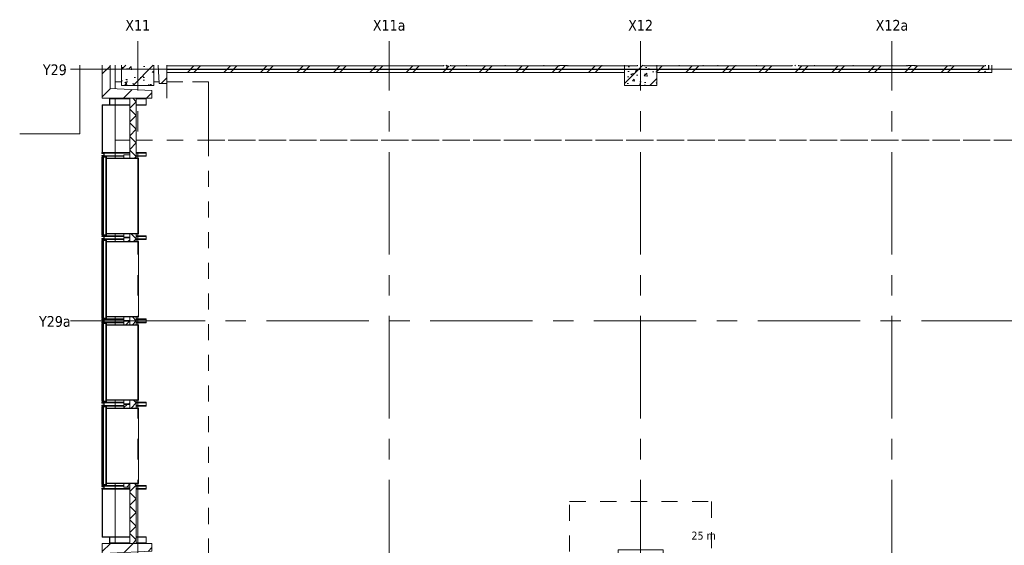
# Model space of a CAD drawing. Header units: millimetres. Extents: x 83969 to 141394, y 139608 to 176267.
# Tile 10 of 40: x 83969 to 99242, y 168122 to 176267. Entities that reach past the tile are written whole.
import ezdxf

# ---------------------------------------------------------------- set-up
doc = ezdxf.new("R2010")
doc.units = ezdxf.units.MM
doc.header["$LTSCALE"] = 50
doc.linetypes.add('B0401', pattern=[9.5, 5, -1.5, -3])
doc.linetypes.add('CENTER', pattern=[50.8, 31.75, -6.35, 6.35, -6.35])
for name, color, linetype, lineweight in [('AA$1A---_ARCEER', 1, 'Continuous', 18), ('AL$1A---_ROOM', 1, 'Continuous', 9), ('AL$7A---_STRAMIEN', 8, 'CENTER', 9), ('AL21----_BUITENWAND', 7, 'Continuous', 9), ('AL21----_BUITENWANDAFW', 4, 'Continuous', 9), ('AL22----_BINNENWAND', 7, 'Continuous', 9), ('AL23----_VLOEREN', 2, 'Continuous', 9), ('AL28----_KOLOMKOP_BETONBAND', 2, 'B0401', 9), ('AL28----_KONSTRUKTIES', 4, 'Continuous', 9), ('AL31----_BUITENKOZIJN', 14, 'Continuous', 9), ('AL32----_BINNENKOZIJN', 3, 'Continuous', 9), ('AL35----_PLAFONDS', 16, 'Continuous', 9), ('AL67----_BSH', 5, 'Continuous', 9), ('AL72----_INRGEBRUIKSR', 6, 'Continuous', 9), ('AL74----_INRSANITAIR', 6, 'Continuous', 13)]:
    doc.layers.add(name, color=color, linetype=linetype, lineweight=lineweight)
doc.layers.add('AL68----_BRAND_60 MIN', color=92, linetype='BR60')
doc.styles.add('Tahoma_2', font='tahoma.ttf', dxfattribs={"height": 125})
doc.styles.add('Tahoma_3', font='tahoma.ttf', dxfattribs={"height": 166.628086})
doc.linetypes.add('BR60', pattern='A,15,-1,["60",Standard,S=2.5,R=0,X=0,Y=-1.25],-4', length=20)
pattern_1 = [(50, (154885.57, 120319.74), (364.3679, -31.8783), [38.1, -419.1]), (355, (154885.57, 120319.74), (-70.4859, 382.1133), [30.48, -335.28]), (100.451, (154915.94, 120317.1), (293.885, 350.2334), [32.38, -356.18]), (46.184, (154885.57, 120421.34), (542.1585, -84.0858), [57.15, -628.65]), (96.636, (154930.75, 120414.33), (474.805, 494.8554), [48.57, -534.27]), (351.184, (154885.6, 120421.34), (474.8102, 494.85), [45.72, -502.92]), (21, (154936.37, 120395.94), (303.2285, -204.5305), [38.1, -419.1]), (326, (154936.37, 120395.94), (123.6039, 368.376), [30.48, -335.28]), (71.451, (154961.64, 120378.9), (426.8341, 163.8427), [32.38, -356.18]), (37.5, (154885.57, 120319.74), (6.17665, 169.11015), [1.676, -329.54, 1.676, -338.684, -336.55]), (37.5, (154885.57, 120319.74), (6.17665, 169.11015), [-671.576, 1.676, -334.874]), (7.5, (154885.57, 120319.74), (133.63888, 200.3615), [1.676, -192.38, 1.676, -321.92, -128.27]), (7.5, (154885.57, 120319.74), (133.63888, 200.3615), [-517.652, 1.676, -126.594]), (327.5, (154772.29, 120319.74), (271.18182, -11.45836), [1.676, -125.324, 1.676, -394.564, -525.78]), (327.5, (154772.29, 120319.74), (271.18182, -11.45836), [-523.24, 1.676, -524.104]), (317.5, (154721.5, 120319.74), (296.2585, 50.85285), [1.676, -163.424, 1.676, -261.468, -373.38]), (317.5, (154721.5, 120319.74), (296.2585, 50.85285), [-428.244, 1.676, -371.704]), (45, (154885.57, 120319.74), (211.036, -211.036), [])]
pattern_2 = [(225, (-69085.57, 55345.26), (176.7767, -176.7767), [])]

# ---------------------------------------------------------------- blocks, each defined once
blk = doc.blocks.new('28_LUMC_MOD_kolom beton vierkant_met kolomkop - 700_700 met kolomkop-7985843-bwd N-01')
at = {"layer": 'AL28----_KOLOMKOP_BETONBAND'}
for p, q in [((-1100, 1100), (1100, 1100)), ((-1100, -1100), (-1100, 1100)), ((1100, 1100), (1100, -1100)), ((1100, -1100), (-1100, -1100))]:
    blk.add_line(p, q, dxfattribs=at)
at = {"layer": 'AL28----_KONSTRUKTIES'}
for p, q in [((-350, 350), (350, 350)), ((-350, -350), (-350, 350)), ((350, 350), (350, -350)), ((350, -350), (-350, -350))]:
    blk.add_line(p, q, dxfattribs=at)
blk = doc.blocks.new('LUMC_constructie_2018_rvt-1-bwd N-01')
at = {"layer": 'AA$1A---_ARCEER'}
h = blk.add_hatch(dxfattribs=at)
h.set_pattern_fill('FP_250', color=256, style=0, pattern_type=2)
h.set_pattern_definition(pattern_1)
h.paths.add_polyline_path([(85550, 175250), (86050, 175250), (86050, 175563), (85550, 175563)], flags=0)
h = blk.add_hatch(dxfattribs=at)
h.set_pattern_fill('FP_250', color=256, style=0, pattern_type=2)
h.set_pattern_definition(pattern_1)
h.paths.add_polyline_path([(93350, 175250), (93850, 175250), (93850, 175563), (93350, 175563)], flags=0)
at = {"layer": 'AL23----_VLOEREN'}
for p, q in [((85450, 175563), (85450, 175196)), ((85450, 175050), (85450, 174119)), ((85450, 172951), (85450, 172829)), ((85450, 171661), (85450, 171539)), ((85450, 170371), (85450, 170249)), ((85450, 169081), (85450, 168150))]:
    blk.add_line(p, q, dxfattribs=at)
at = {"layer": 'AL28----_KOLOMKOP_BETONBAND'}
for p, q in [((85450, 175563), (85450, 175303)), ((85450, 175303), (85550, 175303)), ((85550, 175303), (85450, 175303)), ((85450, 175303), (85450, 175196)), ((85450, 175303), (85450, 175196)), ((86050, 175303), (86129, 175303)), ((86129, 175303), (86050, 175303)), ((86250, 175303), (86900, 175303)), ((86900, 175303), (86250, 175303)), ((86900, 158475), (86900, 175303)), ((86900, 174400), (86900, 175303)), ((85450, 175050), (85450, 174400)), ((85450, 175050), (85450, 174400)), ((85450, 174400), (85450, 174119)), ((85450, 174400), (85678, 174400)), ((85450, 174400), (85456, 174400)), ((85456, 174400), (85678, 174400)), ((85778, 174400), (101000, 174400)), ((85778, 174400), (86900, 174400)), ((86900, 158475), (86900, 174400)), ((86900, 174400), (101000, 174400)), ((85450, 172951), (85450, 172829)), ((85450, 171661), (85450, 171539)), ((85450, 170371), (85450, 170249)), ((85450, 169081), (85450, 168150))]:
    blk.add_line(p, q, dxfattribs=at)
at = {"layer": 'AL28----_KONSTRUKTIES'}
for p, q in [((85550, 175563), (85550, 175250)), ((86050, 175250), (86050, 175563)), ((93350, 175563), (93350, 175250)), ((93850, 175250), (93850, 175563)), ((85550, 175250), (86050, 175250)), ((93350, 175250), (93850, 175250))]:
    blk.add_line(p, q, dxfattribs=at)
at = {"rotation": 89.9999999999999}
blk.add_blockref('28_LUMC_MOD_kolom beton vierkant_met kolomkop - 700_700 met kolomkop-7985843-bwd N-01', (93600, 167700), dxfattribs=at)
blk = doc.blocks.new('21_LUMC_MOD_prefab_gevelbekleding_kolom - kolom-V25-bwd N-01')
at = {"layer": 'AL21----_BUITENWANDAFW'}
h = blk.add_hatch(dxfattribs=at)
h.set_pattern_fill('FP_267', color=256, style=0, pattern_type=2)
h.set_pattern_definition([(135, (47380.26, 69250.57), (-176.7767, -176.7767), [])])
h.paths.add_polyline_path([(450, -385), (450, 385), (330, 385), (300, -265), (-300, -265), (-330, 385), (-450, 385), (-450, -385)], flags=0)
for p, q in [((-330, 385), (-450, 385)), ((-450, 385), (-450, -385)), ((-300, -265), (-330, 385)), ((330, 385), (300, -265)), ((450, 385), (330, 385)), ((450, -385), (450, 385)), ((300, -265), (-300, -265)), ((-450, -385), (450, -385))]:
    blk.add_line(p, q, dxfattribs=at)
blk = doc.blocks.new('21_LUMC_MOD_prefab_gevelbekleding_kolom - kolom_uitwendig-6407630-bwd N-01')
at = {"layer": 'AL21----_BUITENWANDAFW'}
h = blk.add_hatch(dxfattribs=at)
h.set_pattern_fill('FP_268', color=256, style=0, pattern_type=2)
h.set_pattern_definition(pattern_2)
h.paths.add_polyline_path([(550, 615), (-220, 615), (-220, 495), (430, 465), (430, 102), (550, 102)], flags=0)
h = blk.add_hatch(dxfattribs=at)
h.set_pattern_fill('FP_268', color=256, style=0, pattern_type=2)
h.set_pattern_definition(pattern_2)
h.paths.add_polyline_path([(-330, 385), (-450, 385), (-450, 102), (-317, 102)], flags=0)
for p, q in [((550, 615), (-220, 615)), ((-220, 615), (-220, 495)), ((550, 102), (550, 615)), ((-220, 495), (430, 465)), ((430, 465), (430, 102)), ((-330, 385), (-450, 385)), ((-450, 385), (-450, 102)), ((-317, 102), (-330, 385))]:
    blk.add_line(p, q, dxfattribs=at)
blk = doc.blocks.new('31_LUMC_MOD_rooster_witte gevelpanelen - 1500x1250-V32-bwd N-01')
at = {"layer": 'AL31----_BUITENKOZIJN'}
h = blk.add_hatch(color=256, dxfattribs=at)
h.paths.add_polyline_path([(584, 525), (584, 557), (579, 557), (579, 65), (584, 65), (584, 425)], flags=0)
h.paths.add_polyline_path([(-579, 557), (-584, 557), (-584, 65), (-579, 65), (-579, 237)], flags=0)
h = blk.add_hatch(dxfattribs=at)
h.set_pattern_fill('FP_275', color=256, style=0, pattern_type=2)
h.set_pattern_definition([(135, (51925.26, 69632.57), (-106.06602, -106.06602), [])])
h.paths.add_polyline_path([(640, 425), (584, 425), (584, 333), (640, 333)], flags=0)
h.paths.add_polyline_path([(-584, 425), (-640, 425), (-640, 333), (-584, 333)], flags=0)
h = blk.add_hatch(color=256, dxfattribs=at)
h.paths.add_polyline_path([(615, -3), (604, -3), (604, 65), (584, 65), (584, 63), (602, 63), (602, -5), (615, -5), (615, -4)], flags=0)
h.paths.add_polyline_path([(-584, 63), (-584, 65), (-604, 65), (-604, -3), (-615, -3), (-615, -5), (-602, -5), (-602, 63)], flags=0)
for p, q in [((-584, 525), (-584, 557)), ((-584, 557), (-579, 557)), ((-579, 557), (-579, 65)), ((579, 557), (-579, 557)), ((579, 65), (579, 557)), ((579, 557), (584, 557)), ((584, 557), (584, 525)), ((-640, 333), (-640, 425)), ((-584, 333), (-640, 333)), ((-584, 65), (-584, 425)), ((-584, 425), (-584, 333)), ((584, 425), (584, 65)), ((584, 333), (584, 425)), ((640, 333), (584, 333)), ((640, 425), (640, 333)), ((-615, 63), (-615, 61)), ((-615, 63), (-604, 63)), ((-615, 61), (-615, 3)), ((-615, 61), (-604, 61)), ((-604, 65), (-584, 65)), ((-604, -3), (-604, 65)), ((-602, 63), (-602, 56)), ((-584, 63), (-602, 63)), ((-602, 61), (602, 61)), ((-602, 60), (602, 60)), ((602, 58), (-602, 58)), ((-602, 54), (-602, 56)), ((-602, 56), (602, 56)), ((-602, 50), (-602, 54)), ((602, 54), (-602, 54)), ((-602, 14), (-602, 50)), ((602, 50), (-602, 50)), ((-602, 0), (-602, 14)), ((602, 14), (-602, 14)), ((-602, -5), (-602, 0)), ((-602, 0), (602, 0)), ((-579, 65), (-584, 65)), ((-584, 65), (-584, 63)), ((-584, 63), (584, 63)), ((-579, 65), (579, 65)), ((584, 65), (579, 65)), ((584, 65), (604, 65)), ((584, 63), (584, 65)), ((602, 63), (584, 63)), ((602, 56), (602, 63)), ((602, 56), (602, 54)), ((602, 54), (602, 50)), ((602, 50), (602, 14)), ((602, 14), (602, 0)), ((602, 0), (602, -5)), ((604, 65), (604, -3)), ((604, 63), (615, 63)), ((604, 61), (615, 61)), ((615, 61), (615, 63)), ((615, 3), (615, 61)), ((-615, -3), (-604, -3)), ((-602, -5), (-615, -5)), ((-602, -7), (-615, -7)), ((-602, -5), (602, -5)), ((-602, -10), (-602, -5)), ((-602, -10), (602, -10)), ((615, -5), (602, -5)), ((602, -5), (602, -10)), ((615, -7), (602, -7)), ((604, -3), (615, -3))]:
    blk.add_line(p, q, dxfattribs=at)
blk = doc.blocks.new('31_LUMC_MOD_rooster_witte gevelpanelen - 1500x1250-V33-bwd N-01')
at = {"layer": 'AL31----_BUITENKOZIJN'}
h = blk.add_hatch(color=256, dxfattribs=at)
h.paths.add_polyline_path([(584, 557), (579, 557), (579, 65), (584, 65), (584, 525)], flags=0)
h.paths.add_polyline_path([(-579, 557), (-584, 557), (-584, 65), (-579, 65), (-579, 237)], flags=0)
h = blk.add_hatch(dxfattribs=at)
h.set_pattern_fill('FP_276', color=256, style=0, pattern_type=2)
h.set_pattern_definition([(135, (53215.26, 69632.57), (-106.06602, -106.06602), [])])
h.paths.add_polyline_path([(640, 425), (584, 425), (584, 333), (640, 333)], flags=0)
h.paths.add_polyline_path([(-584, 425), (-640, 425), (-640, 333), (-584, 333)], flags=0)
h = blk.add_hatch(color=256, dxfattribs=at)
h.paths.add_polyline_path([(615, -3), (604, -3), (604, 65), (584, 65), (584, 63), (602, 63), (602, -5), (615, -5), (615, -4)], flags=0)
h.paths.add_polyline_path([(-584, 63), (-584, 65), (-604, 65), (-604, -3), (-615, -3), (-615, -5), (-602, -5), (-602, 63)], flags=0)
for p, q in [((-584, 525), (-584, 557)), ((-584, 557), (-579, 557)), ((-579, 557), (-579, 65)), ((579, 557), (-579, 557)), ((579, 65), (579, 557)), ((579, 557), (584, 557)), ((584, 557), (584, 525)), ((-640, 333), (-640, 425)), ((-584, 333), (-640, 333)), ((-584, 65), (-584, 425)), ((-584, 425), (-584, 333)), ((584, 425), (584, 65)), ((584, 333), (584, 425)), ((640, 333), (584, 333)), ((640, 425), (640, 333)), ((-615, 63), (-615, 61)), ((-615, 63), (-604, 63)), ((-615, 61), (-615, 3)), ((-615, 61), (-604, 61)), ((-604, 65), (-584, 65)), ((-604, -3), (-604, 65)), ((-602, 63), (-602, 56)), ((-584, 63), (-602, 63)), ((-602, 61), (602, 61)), ((-602, 60), (602, 60)), ((602, 58), (-602, 58)), ((-602, 54), (-602, 56)), ((-602, 56), (602, 56)), ((-602, 50), (-602, 54)), ((602, 54), (-602, 54)), ((-602, 14), (-602, 50)), ((602, 50), (-602, 50)), ((-602, 0), (-602, 14)), ((602, 14), (-602, 14)), ((-602, -5), (-602, 0)), ((-602, 0), (602, 0)), ((-579, 65), (-584, 65)), ((-584, 65), (-584, 63)), ((-584, 63), (584, 63)), ((-579, 65), (579, 65)), ((584, 65), (579, 65)), ((584, 65), (604, 65)), ((584, 63), (584, 65)), ((602, 63), (584, 63)), ((602, 56), (602, 63)), ((602, 56), (602, 54)), ((602, 54), (602, 50)), ((602, 50), (602, 14)), ((602, 14), (602, 0)), ((602, 0), (602, -5)), ((604, 65), (604, -3)), ((604, 63), (615, 63)), ((604, 61), (615, 61)), ((615, 61), (615, 63)), ((615, 3), (615, 61)), ((-615, -3), (-604, -3)), ((-602, -5), (-615, -5)), ((-602, -7), (-615, -7)), ((-602, -5), (602, -5)), ((-602, -10), (-602, -5)), ((-602, -10), (602, -10)), ((615, -5), (602, -5)), ((602, -5), (602, -10)), ((615, -7), (602, -7)), ((604, -3), (615, -3))]:
    blk.add_line(p, q, dxfattribs=at)
blk = doc.blocks.new('31_LUMC_MOD_rooster_witte gevelpanelen - 1500x1250-V34-bwd N-01')
at = {"layer": 'AL31----_BUITENKOZIJN'}
h = blk.add_hatch(color=256, dxfattribs=at)
h.paths.add_polyline_path([(584, 525), (584, 557), (579, 557), (579, 65), (584, 65), (584, 425)], flags=0)
h.paths.add_polyline_path([(-579, 557), (-584, 557), (-584, 65), (-579, 65), (-579, 237)], flags=0)
h = blk.add_hatch(dxfattribs=at)
h.set_pattern_fill('FP_277', color=256, style=0, pattern_type=2)
h.set_pattern_definition([(135, (50635.26, 69632.57), (-106.06602, -106.06602), [])])
h.paths.add_polyline_path([(640, 425), (584, 425), (584, 333), (640, 333)], flags=0)
h.paths.add_polyline_path([(-584, 425), (-640, 425), (-640, 333), (-584, 333)], flags=0)
h = blk.add_hatch(color=256, dxfattribs=at)
h.paths.add_polyline_path([(615, -4), (615, -3), (604, -3), (604, 65), (584, 65), (584, 63), (602, 63), (602, -5), (615, -5)], flags=0)
h.paths.add_polyline_path([(-584, 63), (-584, 65), (-604, 65), (-604, -3), (-615, -3), (-615, -5), (-602, -5), (-602, 63)], flags=0)
for p, q in [((-584, 525), (-584, 557)), ((-584, 557), (-579, 557)), ((-579, 557), (-579, 65)), ((579, 557), (-579, 557)), ((579, 65), (579, 557)), ((579, 557), (584, 557)), ((584, 557), (584, 525)), ((-640, 333), (-640, 425)), ((-584, 333), (-640, 333)), ((-584, 65), (-584, 425)), ((-584, 425), (-584, 333)), ((584, 425), (584, 65)), ((584, 333), (584, 425)), ((640, 333), (584, 333)), ((640, 425), (640, 333)), ((-615, 63), (-615, 61)), ((-615, 63), (-604, 63)), ((-615, 61), (-615, 3)), ((-615, 61), (-604, 61)), ((-604, 65), (-584, 65)), ((-604, -3), (-604, 65)), ((-602, 63), (-602, 56)), ((-584, 63), (-602, 63)), ((-602, 61), (602, 61)), ((-602, 60), (602, 60)), ((602, 58), (-602, 58)), ((-602, 54), (-602, 56)), ((-602, 56), (602, 56)), ((-602, 50), (-602, 54)), ((602, 54), (-602, 54)), ((-602, 14), (-602, 50)), ((602, 50), (-602, 50)), ((-602, 0), (-602, 14)), ((602, 14), (-602, 14)), ((-602, -5), (-602, 0)), ((-602, 0), (602, 0)), ((-579, 65), (-584, 65)), ((-584, 65), (-584, 63)), ((-584, 63), (584, 63)), ((-579, 65), (579, 65)), ((584, 65), (579, 65)), ((584, 65), (604, 65)), ((584, 63), (584, 65)), ((602, 63), (584, 63)), ((602, 56), (602, 63)), ((602, 56), (602, 54)), ((602, 54), (602, 50)), ((602, 50), (602, 14)), ((602, 14), (602, 0)), ((602, 0), (602, -5)), ((604, 65), (604, -3)), ((604, 63), (615, 63)), ((604, 61), (615, 61)), ((615, 61), (615, 63)), ((615, 3), (615, 61)), ((-615, -3), (-604, -3)), ((-602, -5), (-615, -5)), ((-602, -7), (-615, -7)), ((-602, -5), (602, -5)), ((-602, -10), (-602, -5)), ((-602, -10), (602, -10)), ((615, -5), (602, -5)), ((602, -5), (602, -10)), ((615, -7), (602, -7)), ((604, -3), (615, -3))]:
    blk.add_line(p, q, dxfattribs=at)
blk = doc.blocks.new('31_LUMC_MOD_rooster_witte gevelpanelen - 1500x1250-V35-bwd N-01')
at = {"layer": 'AL31----_BUITENKOZIJN'}
h = blk.add_hatch(color=256, dxfattribs=at)
h.paths.add_polyline_path([(584, 525), (584, 557), (579, 557), (579, 65), (584, 65), (584, 425)], flags=0)
h.paths.add_polyline_path([(-579, 557), (-584, 557), (-584, 65), (-579, 65), (-579, 237)], flags=0)
h = blk.add_hatch(dxfattribs=at)
h.set_pattern_fill('FP_278', color=256, style=0, pattern_type=2)
h.set_pattern_definition([(135, (49345.26, 69632.57), (-106.06602, -106.06602), [])])
h.paths.add_polyline_path([(640, 425), (584, 425), (584, 333), (640, 333)], flags=0)
h.paths.add_polyline_path([(-584, 425), (-640, 425), (-640, 333), (-584, 333)], flags=0)
h = blk.add_hatch(color=256, dxfattribs=at)
h.paths.add_polyline_path([(615, -4), (615, -3), (604, -3), (604, 65), (584, 65), (584, 63), (602, 63), (602, -5), (615, -5)], flags=0)
h.paths.add_polyline_path([(-584, 63), (-584, 65), (-604, 65), (-604, -3), (-615, -3), (-615, -5), (-602, -5), (-602, 63)], flags=0)
for p, q in [((-584, 525), (-584, 557)), ((-584, 557), (-579, 557)), ((-579, 557), (-579, 65)), ((579, 557), (-579, 557)), ((579, 65), (579, 557)), ((579, 557), (584, 557)), ((584, 557), (584, 525)), ((-640, 333), (-640, 425)), ((-584, 333), (-640, 333)), ((-584, 65), (-584, 425)), ((-584, 425), (-584, 333)), ((584, 425), (584, 65)), ((584, 333), (584, 425)), ((640, 333), (584, 333)), ((640, 425), (640, 333)), ((-615, 63), (-615, 61)), ((-615, 63), (-604, 63)), ((-615, 61), (-615, 3)), ((-615, 61), (-604, 61)), ((-604, 65), (-584, 65)), ((-604, -3), (-604, 65)), ((-602, 63), (-602, 56)), ((-584, 63), (-602, 63)), ((-602, 61), (602, 61)), ((-602, 60), (602, 60)), ((602, 58), (-602, 58)), ((-602, 54), (-602, 56)), ((-602, 56), (602, 56)), ((-602, 50), (-602, 54)), ((602, 54), (-602, 54)), ((-602, 14), (-602, 50)), ((602, 50), (-602, 50)), ((-602, 0), (-602, 14)), ((602, 14), (-602, 14)), ((-602, -5), (-602, 0)), ((-602, 0), (602, 0)), ((-579, 65), (-584, 65)), ((-584, 65), (-584, 63)), ((-584, 63), (584, 63)), ((-579, 65), (579, 65)), ((584, 65), (579, 65)), ((584, 65), (604, 65)), ((584, 63), (584, 65)), ((602, 63), (584, 63)), ((602, 56), (602, 63)), ((602, 56), (602, 54)), ((602, 54), (602, 50)), ((602, 50), (602, 14)), ((602, 14), (602, 0)), ((602, 0), (602, -5)), ((604, 65), (604, -3)), ((604, 63), (615, 63)), ((604, 61), (615, 61)), ((615, 61), (615, 63)), ((615, 3), (615, 61)), ((-615, -3), (-604, -3)), ((-602, -5), (-615, -5)), ((-602, -7), (-615, -7)), ((-602, -5), (602, -5)), ((-602, -10), (-602, -5)), ((-602, -10), (602, -10)), ((615, -5), (602, -5)), ((602, -5), (602, -10)), ((615, -7), (602, -7)), ((604, -3), (615, -3))]:
    blk.add_line(p, q, dxfattribs=at)
blk = doc.blocks.new('LUMC_schil_2018_rvt-1-bwd N-01')
at = {"layer": 'AA$1A---_ARCEER'}
h = blk.add_hatch(dxfattribs=at)
h.set_pattern_fill('FP_280', color=256, angle=225, style=0, pattern_type=2)
h.set_pattern_definition([(135, (85778, 171600), (-106.066, -106.066), []), (225, (85778, 171600), (106.066, -106.066), [])])
h.paths.add_polyline_path([(85778, 168150), (85778, 169081), (85678, 169081), (85678, 168150)], flags=0)
h.paths.add_polyline_path([(85778, 170249), (85778, 170371), (85678, 170371), (85678, 170249)], flags=0)
h.paths.add_polyline_path([(85678, 171539), (85778, 171539), (85778, 171661), (85678, 171661)], flags=0)
h.paths.add_polyline_path([(85678, 172829), (85778, 172829), (85778, 172951), (85678, 172951)], flags=0)
h.paths.add_polyline_path([(85778, 174119), (85778, 175050), (85678, 175050), (85678, 174119)], flags=0)
h = blk.add_hatch(color=256, dxfattribs=at)
h.paths.add_polyline_path([(85253, 168250), (85256, 168250), (85256, 169005), (85250, 169005), (85250, 168250)], flags=0)
h.paths.add_polyline_path([(85253, 169035), (85256, 169035), (85256, 169050), (85250, 169050), (85250, 169035)], flags=0)
h.paths.add_polyline_path([(85256, 170280), (85256, 170295), (85250, 170295), (85250, 170280), (85253, 170280)], flags=0)
h.paths.add_polyline_path([(85256, 170325), (85256, 170340), (85250, 170340), (85250, 170325), (85253, 170325)], flags=0)
h.paths.add_polyline_path([(85253, 171570), (85256, 171570), (85256, 171585), (85250, 171585), (85250, 171570)], flags=0)
h.paths.add_polyline_path([(85256, 171615), (85256, 171630), (85250, 171630), (85250, 171615), (85253, 171615)], flags=0)
h.paths.add_polyline_path([(85253, 172860), (85256, 172860), (85256, 172875), (85250, 172875), (85250, 172860)], flags=0)
h.paths.add_polyline_path([(85256, 172905), (85256, 172920), (85250, 172920), (85250, 172905), (85253, 172905)], flags=0)
h.paths.add_polyline_path([(85256, 174150), (85256, 174165), (85250, 174165), (85250, 174150), (85253, 174150)], flags=0)
h.paths.add_polyline_path([(85253, 174195), (85256, 174195), (85256, 174950), (85250, 174950), (85250, 174195)], flags=0)
at = {"layer": 'AL21----_BUITENWAND'}
for points in [[(85368, 174950), (85368, 175040), (85363, 175040), (85363, 174950)], [(85363, 174945), (85363, 174950), (85250, 174950), (85250, 174945)], [(85245, 174150), (85250, 174150), (85250, 174160), (85280, 174160), (85280, 174200), (85250, 174200), (85250, 174210), (85245, 174210), (85245, 174195), (85275, 174195), (85275, 174165), (85245, 174165)], [(85250, 172860), (85250, 172870), (85280, 172870), (85280, 172910), (85250, 172910), (85250, 172920), (85245, 172920), (85245, 172905), (85275, 172905), (85275, 172875), (85245, 172875), (85245, 172860)], [(85250, 171570), (85250, 171580), (85280, 171580), (85280, 171620), (85250, 171620), (85250, 171630), (85245, 171630), (85245, 171615), (85275, 171615), (85275, 171585), (85245, 171585), (85245, 171570)], [(85250, 170280), (85250, 170290), (85280, 170290), (85280, 170330), (85250, 170330), (85250, 170340), (85245, 170340), (85245, 170325), (85275, 170325), (85275, 170295), (85245, 170295), (85245, 170280)], [(85245, 168990), (85250, 168990), (85250, 169000), (85280, 169000), (85280, 169040), (85250, 169040), (85250, 169050), (85245, 169050), (85245, 169035), (85275, 169035), (85275, 169005), (85245, 169005)], [(85363, 168250), (85363, 168255), (85250, 168255), (85250, 168250)], [(85363, 168160), (85368, 168160), (85368, 168250), (85363, 168250)]]:
    blk.add_hatch(color=256, dxfattribs=at).paths.add_polyline_path(points, flags=0)
for p, q in [((85368, 175040), (85363, 175040)), ((85363, 175040), (85363, 174950)), ((85368, 174950), (85368, 175040)), ((85450, 175040), (85368, 175040)), ((85452, 175040), (85450, 175040)), ((85678, 175040), (85452, 175040)), ((85930, 175040), (85778, 175040)), ((85930, 175040), (85930, 174950)), ((85256, 174950), (85250, 174950)), ((85250, 174950), (85250, 174195)), ((85363, 174950), (85250, 174950)), ((85250, 174950), (85250, 174945)), ((85250, 174945), (85363, 174945)), ((85256, 174195), (85256, 174950)), ((85363, 174950), (85368, 174950)), ((85363, 174945), (85363, 174950)), ((85450, 174945), (85363, 174945)), ((85368, 174950), (85450, 174950)), ((85450, 174950), (85452, 174950)), ((85452, 174945), (85450, 174945)), ((85453, 174950), (85678, 174950)), ((85678, 174945), (85453, 174945)), ((85778, 174950), (85930, 174950)), ((85930, 174945), (85778, 174945)), ((85930, 174945), (85930, 174950)), ((85250, 174210), (85245, 174210)), ((85245, 174210), (85245, 174195)), ((85245, 174195), (85275, 174195)), ((85275, 174165), (85245, 174165)), ((85245, 174165), (85245, 174150)), ((85245, 174150), (85250, 174150)), ((85250, 174200), (85250, 174210)), ((85280, 174200), (85250, 174200)), ((85250, 174195), (85256, 174195)), ((85256, 174165), (85250, 174165)), ((85250, 174165), (85250, 174150)), ((85250, 174150), (85250, 174160)), ((85250, 174160), (85280, 174160)), ((85250, 174150), (85256, 174150)), ((85256, 174210), (85450, 174210)), ((85256, 174150), (85256, 174165)), ((85275, 174195), (85275, 174165)), ((85280, 174160), (85280, 174200)), ((85280, 174200), (85450, 174200)), ((85450, 174160), (85280, 174160)), ((85450, 174150), (85315, 174150)), ((85450, 174210), (85457, 174210)), ((85450, 174200), (85457, 174200)), ((85450, 174160), (85457, 174160)), ((85450, 174150), (85457, 174150)), ((85457, 174210), (85678, 174210)), ((85457, 174200), (85678, 174200)), ((85458, 174160), (85586, 174160)), ((85458, 174150), (85586, 174150)), ((85778, 174210), (85930, 174210)), ((85778, 174200), (85930, 174200)), ((85778, 174160), (85930, 174160)), ((85778, 174150), (85930, 174150)), ((85930, 174210), (85930, 174200)), ((85930, 174200), (85930, 174160)), ((85930, 174160), (85930, 174150)), ((85250, 172920), (85245, 172920)), ((85245, 172920), (85245, 172905)), ((85245, 172905), (85275, 172905)), ((85256, 172920), (85250, 172920)), ((85250, 172920), (85250, 172905)), ((85250, 172910), (85250, 172920)), ((85280, 172910), (85250, 172910)), ((85250, 172905), (85256, 172905)), ((85256, 172905), (85256, 172920)), ((85275, 172905), (85275, 172875)), ((85280, 172870), (85280, 172910)), ((85280, 172910), (85450, 172910)), ((85315, 172920), (85450, 172920)), ((85450, 172920), (85465, 172920)), ((85450, 172910), (85465, 172910)), ((85466, 172920), (85586, 172920)), ((85466, 172910), (85586, 172910)), ((85778, 172920), (85930, 172920)), ((85778, 172910), (85930, 172910)), ((85930, 172920), (85930, 172910)), ((85930, 172910), (85930, 172870)), ((85275, 172875), (85245, 172875)), ((85245, 172875), (85245, 172860)), ((85245, 172860), (85250, 172860)), ((85256, 172875), (85250, 172875)), ((85250, 172875), (85250, 172860)), ((85250, 172860), (85250, 172870)), ((85250, 172870), (85280, 172870)), ((85250, 172860), (85256, 172860)), ((85256, 172860), (85256, 172875)), ((85450, 172870), (85280, 172870)), ((85450, 172860), (85315, 172860)), ((85450, 172870), (85466, 172870)), ((85450, 172860), (85466, 172860)), ((85466, 172870), (85586, 172870)), ((85466, 172860), (85586, 172860)), ((85778, 172870), (85930, 172870)), ((85778, 172860), (85930, 172860)), ((85930, 172870), (85930, 172860)), ((85250, 171630), (85245, 171630)), ((85245, 171630), (85245, 171615)), ((85245, 171615), (85275, 171615)), ((85275, 171585), (85245, 171585)), ((85245, 171585), (85245, 171570)), ((85245, 171570), (85250, 171570)), ((85256, 171630), (85250, 171630)), ((85250, 171630), (85250, 171615)), ((85250, 171620), (85250, 171630)), ((85280, 171620), (85250, 171620)), ((85250, 171615), (85256, 171615)), ((85256, 171585), (85250, 171585)), ((85250, 171585), (85250, 171570)), ((85250, 171570), (85250, 171580)), ((85250, 171580), (85280, 171580)), ((85250, 171570), (85256, 171570)), ((85256, 171615), (85256, 171630)), ((85256, 171570), (85256, 171585)), ((85275, 171615), (85275, 171585)), ((85280, 171580), (85280, 171620)), ((85280, 171620), (85450, 171620)), ((85450, 171580), (85280, 171580)), ((85315, 171630), (85450, 171630)), ((85450, 171570), (85315, 171570)), ((85450, 171630), (85586, 171630)), ((85450, 171620), (85586, 171620)), ((85450, 171580), (85586, 171580)), ((85450, 171570), (85586, 171570)), ((85778, 171630), (85930, 171630)), ((85778, 171620), (85930, 171620)), ((85778, 171580), (85930, 171580)), ((85778, 171570), (85930, 171570)), ((85930, 171630), (85930, 171620)), ((85930, 171620), (85930, 171580)), ((85930, 171580), (85930, 171570)), ((85250, 170340), (85245, 170340)), ((85245, 170340), (85245, 170325)), ((85245, 170325), (85275, 170325)), ((85256, 170340), (85250, 170340)), ((85250, 170340), (85250, 170325)), ((85250, 170330), (85250, 170340)), ((85280, 170330), (85250, 170330)), ((85250, 170325), (85256, 170325)), ((85256, 170325), (85256, 170340)), ((85275, 170325), (85275, 170295)), ((85280, 170290), (85280, 170330)), ((85280, 170330), (85450, 170330)), ((85315, 170340), (85450, 170340)), ((85450, 170340), (85586, 170340)), ((85450, 170330), (85586, 170330)), ((85778, 170340), (85930, 170340)), ((85778, 170330), (85930, 170330)), ((85930, 170340), (85930, 170330)), ((85930, 170330), (85930, 170290)), ((85275, 170295), (85245, 170295)), ((85245, 170295), (85245, 170280)), ((85245, 170280), (85250, 170280)), ((85256, 170295), (85250, 170295)), ((85250, 170295), (85250, 170280)), ((85250, 170280), (85250, 170290)), ((85250, 170290), (85280, 170290)), ((85250, 170280), (85256, 170280)), ((85256, 170280), (85256, 170295)), ((85450, 170290), (85280, 170290)), ((85450, 170280), (85315, 170280)), ((85450, 170290), (85586, 170290)), ((85450, 170280), (85586, 170280)), ((85778, 170290), (85930, 170290)), ((85778, 170280), (85930, 170280)), ((85930, 170290), (85930, 170280)), ((85250, 169050), (85245, 169050)), ((85245, 169050), (85245, 169035)), ((85245, 169035), (85275, 169035)), ((85275, 169005), (85245, 169005)), ((85245, 169005), (85245, 168990)), ((85245, 168990), (85250, 168990)), ((85256, 169050), (85250, 169050)), ((85250, 169050), (85250, 169035)), ((85250, 169040), (85250, 169050)), ((85280, 169040), (85250, 169040)), ((85250, 169035), (85256, 169035)), ((85256, 169005), (85250, 169005)), ((85250, 169005), (85250, 168250)), ((85250, 168990), (85250, 169000)), ((85250, 169000), (85280, 169000)), ((85256, 169035), (85256, 169050)), ((85256, 168250), (85256, 169005)), ((85450, 168990), (85256, 168990)), ((85275, 169035), (85275, 169005)), ((85280, 169000), (85280, 169040)), ((85280, 169040), (85450, 169040)), ((85450, 169000), (85280, 169000)), ((85315, 169050), (85450, 169050)), ((85450, 169050), (85490, 169050)), ((85450, 169040), (85490, 169040)), ((85450, 169000), (85490, 169000)), ((85450, 168990), (85490, 168990)), ((85490, 169050), (85586, 169050)), ((85490, 169040), (85586, 169040)), ((85490, 169000), (85678, 169000)), ((85490, 168990), (85678, 168990)), ((85778, 169050), (85930, 169050)), ((85778, 169040), (85930, 169040)), ((85778, 169000), (85930, 169000)), ((85778, 168990), (85930, 168990)), ((85930, 169050), (85930, 169040)), ((85930, 169040), (85930, 169000)), ((85930, 169000), (85930, 168990)), ((85363, 168255), (85250, 168255)), ((85250, 168255), (85250, 168250)), ((85250, 168250), (85256, 168250)), ((85250, 168250), (85363, 168250)), ((85363, 168250), (85363, 168255)), ((85363, 168255), (85450, 168255)), ((85368, 168250), (85363, 168250)), ((85363, 168250), (85363, 168160)), ((85368, 168160), (85368, 168250)), ((85450, 168250), (85368, 168250)), ((85450, 168255), (85678, 168255)), ((85678, 168250), (85450, 168250)), ((85778, 168255), (85930, 168255)), ((85930, 168250), (85778, 168250)), ((85930, 168250), (85930, 168255)), ((85930, 168250), (85930, 168160)), ((85363, 168160), (85368, 168160)), ((85368, 168160), (85450, 168160)), ((85450, 168160), (85678, 168160)), ((85778, 168160), (85930, 168160))]:
    blk.add_line(p, q, dxfattribs=at)
at = {"layer": 'AL22----_BINNENWAND'}
for p, q in [((85678, 175050), (85678, 174119)), ((85778, 174119), (85778, 175050)), ((85678, 174119), (85778, 174119)), ((85678, 172951), (85678, 172829)), ((85778, 172951), (85678, 172951)), ((85778, 172829), (85778, 172951)), ((85678, 172829), (85778, 172829)), ((85678, 171661), (85678, 171539)), ((85778, 171661), (85678, 171661)), ((85678, 171539), (85778, 171539)), ((85778, 171539), (85778, 171661)), ((85678, 170371), (85678, 170249)), ((85778, 170371), (85678, 170371)), ((85778, 170249), (85778, 170371)), ((85678, 170249), (85778, 170249)), ((85678, 169081), (85678, 168150)), ((85778, 169081), (85678, 169081)), ((85778, 168150), (85778, 169081))]:
    blk.add_line(p, q, dxfattribs=at)
for name, p, rotation in [('21_LUMC_MOD_prefab_gevelbekleding_kolom - kolom_uitwendig-6407630-bwd N-01', (85800, 175665), 180), ('31_LUMC_MOD_rooster_witte gevelpanelen - 1500x1250-V33-bwd N-01', (85253, 173535), 269.9999999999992), ('31_LUMC_MOD_rooster_witte gevelpanelen - 1500x1250-V32-bwd N-01', (85253, 172245), 269.9999999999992), ('31_LUMC_MOD_rooster_witte gevelpanelen - 1500x1250-V34-bwd N-01', (85253, 170955), 269.9999999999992), ('31_LUMC_MOD_rooster_witte gevelpanelen - 1500x1250-V35-bwd N-01', (85253, 169665), 269.9999999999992), ('21_LUMC_MOD_prefab_gevelbekleding_kolom - kolom-V25-bwd N-01', (85635, 167700), 270.0000000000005)]:
    blk.add_blockref(name, p, dxfattribs=dict(rotation=rotation))
blk = doc.blocks.new('30_LUMC_MOD_binnenkozijn_standaard - hout-9525207-bwd N-01')
at = {"layer": 'AL32----_BINNENKOZIJN'}
for p, q in [((-343, 70), (-356, 70)), ((-356, -70), (-343, -70))]:
    blk.add_line(p, q, dxfattribs=at)
blk = doc.blocks.new('30_LUMC_MOD_binnenkozijn_standaard - hout-V16-bwd N-01')
at = {"layer": 'AL32----_BINNENKOZIJN'}
for p, q in [((-343, 70), (-356, 70)), ((-356, -70), (-343, -70))]:
    blk.add_line(p, q, dxfattribs=at)
blk = doc.blocks.new('74_LUMC_MOD_toilet - 74_LUMC_MOD_toilet-V17-bwd N-01')
at = {"layer": 'AL74----_INRSANITAIR'}
for p, q in [((-253, 482), (-253, 495)), ((253, 495), (253, 482))]:
    blk.add_line(p, q, dxfattribs=at)

msp = doc.modelspace()

# ---------------------------------------------------------------- hatches: boundary and pattern name
at = {"layer": 'AA$1A---_ARCEER'}
h = msp.add_hatch(dxfattribs=at)
h.set_pattern_fill('FP_220', color=256, angle=-135, style=0, pattern_type=2)
h.set_pattern_definition([(225, (89600, 175550), (282.843, -282.843), []), (225, (89500, 175550), (282.843, -282.843), [])])
h.paths.add_polyline_path([(93350, 175450), (93350, 175550), (86250, 175550), (86250, 175450), (90052, 175450)], flags=0)
h = msp.add_hatch(dxfattribs=at)
h.set_pattern_fill('FP_219', color=256, angle=-135, style=0, pattern_type=2)
h.set_pattern_definition([(315, (90550, 176825), (282.84, 282.84), []), (315, (90550, 176725), (282.84, 282.84), [])])
h.paths.add_polyline_path([(90550, 175550), (90650, 175550), (90650, 175563), (90550, 175563)], flags=0)
h = msp.add_hatch(dxfattribs=at)
h.set_pattern_fill('FP_223', color=256, angle=225, style=0, pattern_type=2)
h.set_pattern_definition([(135, (92450, 177200), (-282.84, -282.84), []), (135, (92450, 177300), (-282.84, -282.84), [])])
h.paths.add_polyline_path([(92450, 175550), (92450, 175560), (92350, 175560), (92350, 175550)], flags=0)
h = msp.add_hatch(dxfattribs=at)
h.set_pattern_fill('FP_224', color=256, angle=-135, style=0, pattern_type=2)
h.set_pattern_definition([(225, (96200, 175550), (282.84, -282.84), []), (225, (96100, 175550), (282.84, -282.84), [])])
h.paths.add_polyline_path([(93850, 175450), (98950, 175450), (98950, 175550), (93850, 175550)], flags=0)
h = msp.add_hatch(dxfattribs=at)
h.set_pattern_fill('FP_222', color=256, angle=225, style=0, pattern_type=2)
h.set_pattern_definition([(135, (96050, 177200), (-282.84, -282.84), []), (135, (96050, 177300), (-282.84, -282.84), [])])
h.paths.add_polyline_path([(95950, 175550), (96050, 175550), (96050, 175563), (95950, 175563)], flags=0)
h = msp.add_hatch(dxfattribs=at)
h.set_pattern_fill('FP_221', color=256, angle=225, style=0, pattern_type=2)
h.set_pattern_definition([(135, (97850, 177200), (-282.84, -282.84), []), (135, (97850, 177300), (-282.84, -282.84), [])])
h.paths.add_polyline_path([(97850, 175550), (97850, 175560), (97750, 175560), (97750, 175550)], flags=0)
h = msp.add_hatch(dxfattribs=at)
h.set_pattern_fill('FP_225', color=256, angle=-135, style=0, pattern_type=2)
h.set_pattern_definition([(315, (98950, 175450), (282.84, 282.84), []), (315, (98950, 175350), (282.84, 282.84), [])])
h.paths.add_polyline_path([(99050, 175450), (99050, 175563), (98950, 175563), (98950, 175450)], flags=0)
at = {"layer": 'AL35----_PLAFONDS'}
h = msp.add_hatch(dxfattribs=at)
h.set_pattern_fill('FP_46', color=256, style=0, pattern_type=2)
h.set_pattern_definition([(90, (91500, 177000), (600, -4e-14), []), (0, (91500, 177000), (0, -600), [])])
h.paths.add_polyline_path([(92350, 175550), (92350, 175563), (90650, 175563), (90650, 175550)], flags=0)
h = msp.add_hatch(dxfattribs=at)
h.set_pattern_fill('FP_47', color=256, style=0, pattern_type=2)
h.set_pattern_definition([(90, (93000, 176250), (600, -4e-14), []), (0, (93000, 176250), (0, -600), [])])
h.paths.add_polyline_path([(93550, 175550), (93550, 175563), (92450, 175563), (92450, 175550)], flags=0)
h = msp.add_hatch(dxfattribs=at)
h.set_pattern_fill('FP_48', color=256, style=0, pattern_type=2)
h.set_pattern_definition([(90, (94800, 177000), (600, -4e-14), []), (0, (94800, 177000), (0, -600), [])])
h.paths.add_polyline_path([(95950, 175550), (95950, 175563), (93650, 175563), (93650, 175550)], flags=0)
h = msp.add_hatch(dxfattribs=at)
h.set_pattern_fill('FP_49', color=256, style=0, pattern_type=2)
h.set_pattern_definition([(90, (96900, 177000), (600, -4e-14), []), (0, (96900, 177000), (0, -600), [])])
h.paths.add_polyline_path([(97750, 175550), (97750, 175563), (96050, 175563), (96050, 175550), (96135, 175550)], flags=0)
h = msp.add_hatch(dxfattribs=at)
h.set_pattern_fill('FP_50', color=256, style=0, pattern_type=2)
h.set_pattern_definition([(90, (98400, 176550), (600, -4e-14), []), (0, (98400, 176550), (0, -600), [])])
h.paths.add_polyline_path([(98950, 175550), (98950, 175563), (97850, 175563), (97850, 175550)], flags=0)

# ---------------------------------------------------------------- linework, layer by layer
at = {"layer": 'AL$1A---_ROOM'}
for p, q in [((84902, 174499), (84902, 175563)), ((86250, 175280), (86250, 175050)), ((83969, 174499), (84902, 174499))]:
    msp.add_line(p, q, dxfattribs=at)
at = {"layer": 'AL$7A---_STRAMIEN'}
for p, q in [((85800, 175433), (85800, 175933)), ((89700, 175433), (89700, 175933)), ((93600, 175433), (93600, 175933)), ((97500, 175433), (97500, 175933)), ((85257, 175500), (133415, 175500)), ((85800, 139608), (85800, 175433)), ((89700, 139608), (89700, 175433)), ((93600, 139608), (93600, 175433)), ((97500, 139608), (97500, 175433)), ((85257, 171600), (133415, 171600))]:
    msp.add_line(p, q, dxfattribs=at)
at = {"layer": 'AL22----_BINNENWAND'}
for p, q in [((90550, 175550), (86250, 175550)), ((90550, 175563), (90550, 175550)), ((90650, 175550), (90650, 175563)), ((92350, 175550), (90650, 175550)), ((92350, 175560), (92350, 175550)), ((92450, 175560), (92350, 175560)), ((92450, 175550), (92450, 175560)), ((93350, 175550), (92450, 175550)), ((93350, 175450), (93350, 175550)), ((95950, 175550), (93850, 175550)), ((93850, 175550), (93850, 175450)), ((95950, 175563), (95950, 175550)), ((96050, 175550), (96050, 175563)), ((97750, 175550), (96050, 175550)), ((97750, 175560), (97750, 175550)), ((97850, 175560), (97750, 175560)), ((97850, 175550), (97850, 175560)), ((98950, 175550), (97850, 175550)), ((98950, 175563), (98950, 175550)), ((99050, 175450), (99050, 175563)), ((86250, 175450), (93350, 175450)), ((93850, 175450), (99050, 175450))]:
    msp.add_line(p, q, dxfattribs=at)
at = {"layer": 'AL35----_PLAFONDS'}
for p, q in [((92350, 175563), (92350, 175560)), ((92450, 175560), (92450, 175563)), ((93550, 175550), (93350, 175550)), ((93550, 175563), (93550, 175550)), ((93650, 175550), (93650, 175563)), ((93850, 175550), (93650, 175550)), ((97750, 175563), (97750, 175560)), ((97850, 175560), (97850, 175563))]:
    msp.add_line(p, q, dxfattribs=at)
at = {"layer": 'AL68----_BRAND_60 MIN'}
for p, q in [((86250, 175500), (99000, 175500)), ((90600, 175500), (90600, 175563)), ((99000, 175500), (99000, 175563))]:
    msp.add_line(p, q, dxfattribs=at)

# ---------------------------------------------------------------- block references
msp.add_blockref('LUMC_constructie_2018_rvt-1-bwd N-01', (0, 0))
at = {"layer": 'AL32----_BINNENKOZIJN', "rotation": 89.99999999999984}
for name, p in [('30_LUMC_MOD_binnenkozijn_standaard - hout-V16-bwd N-01', (92400, 175906)), ('30_LUMC_MOD_binnenkozijn_standaard - hout-9525207-bwd N-01', (97800, 175906))]:
    msp.add_blockref(name, p, dxfattribs=at)
at = {"layer": 'AL72----_INRGEBRUIKSR', "rotation": 180}
msp.add_blockref('74_LUMC_MOD_toilet - 74_LUMC_MOD_toilet-V17-bwd N-01', (94823, 176045), dxfattribs=at)

# ---------------------------------------------------------------- texts
at = {"layer": 'AL$7A---_STRAMIEN', "char_height": 166.6, "attachment_point": 2, "line_spacing_factor": 1.000232, "style": 'Tahoma_3', "bg_fill": 3, "box_fill_scale": 1.25, "bg_fill_color": 0, "bg_fill_transparency": 0}
for s, insert, width in [('X11', (85800, 176264), 461.98), ('X11a', (89700, 176264), 606.87), ('X12', (93600, 176264), 461.98), ('X12a', (97500, 176264), 606.87), ('Y29', (84514, 175575), 459.88), ('Y29a', (84514, 171675), 604.77)]:
    msp.add_mtext(s, dxfattribs=dict(at, insert=insert, width=width))
at = {"layer": 'AL67----_BSH', "insert": (94389, 168334), "char_height": 125, "width": 481.01, "attachment_point": 1, "style": 'Tahoma_2'}
msp.add_mtext('25 m', dxfattribs=at)

# ---------------------------------------------------------------- next in the draw order: linework, layer by layer
at = {"layer": 'AL$7A---_STRAMIEN'}
for p, q in [((84757, 175500), (85257, 175500)), ((84757, 171600), (85257, 171600))]:
    msp.add_line(p, q, dxfattribs=at)

# ---------------------------------------------------------------- next in the draw order: block references
msp.add_blockref('LUMC_schil_2018_rvt-1-bwd N-01', (0, 0))

doc.saveas('drawing.dxf')
